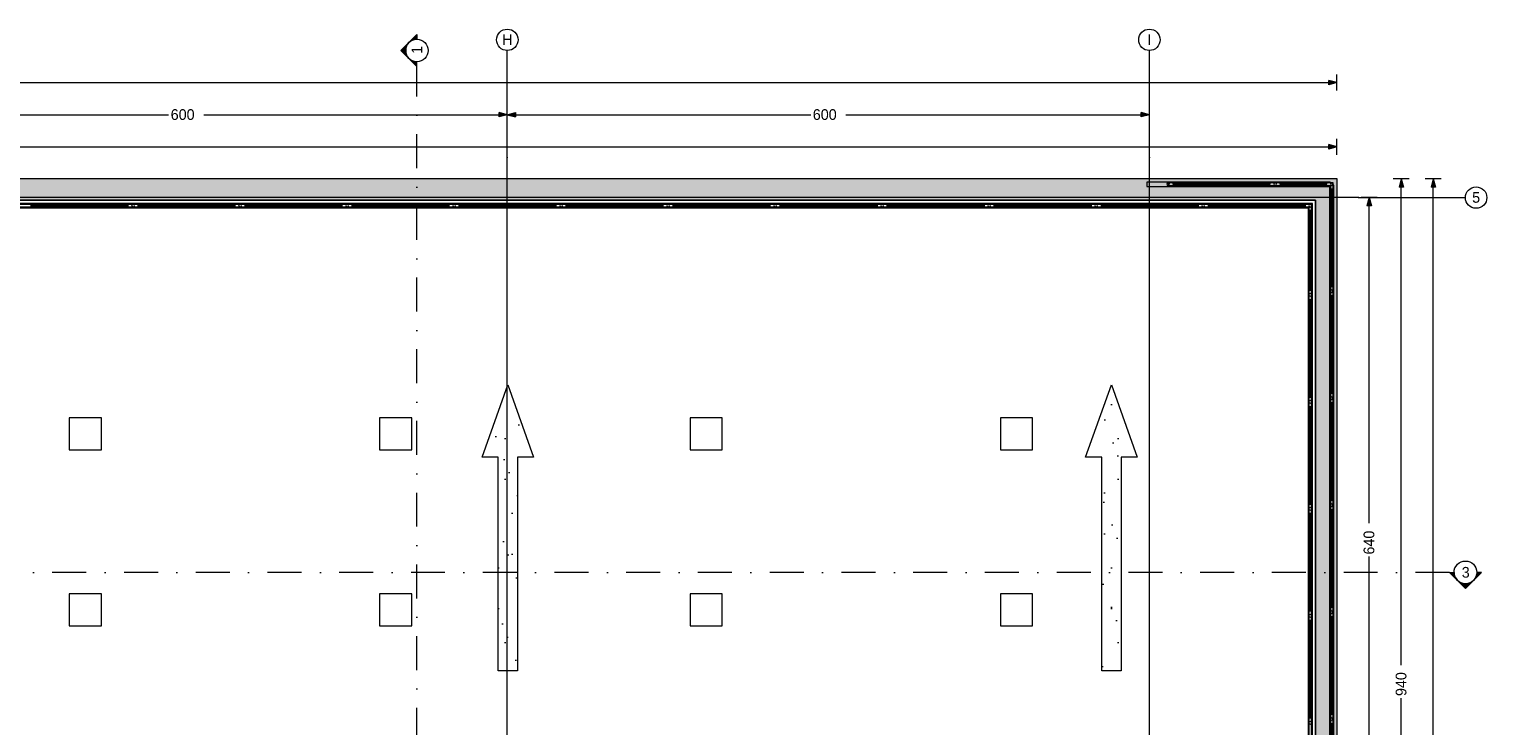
# Model space of a CAD drawing. Header units: millimetres. Extents: x -48584 to 4144, y 11009 to 40638.
# Tile 38 of 38: x -9477 to 4144, y 34124 to 40638. Entities that reach past the tile are written whole.
import ezdxf
from ezdxf.enums import TextEntityAlignment as Align

# ---------------------------------------------------------------- set-up
doc = ezdxf.new("R2010")
doc.units = ezdxf.units.MM
doc.header["$MEASUREMENT"] = 0
doc.set_wipeout_variables(frame=1)
doc.linetypes.add('Dot & Dashed', pattern=[670.277762, 317.5, -176.388889, 0, -176.388874])
doc.linetypes.add('Wipeout_Contour', pattern=[1000, 0, -1000])
for name, color, linetype, lineweight in [('2D Drafting - General_Pen_No__2', 8, 'Continuous', 15), ('Dimensioning - General_Pen_No__1', 7, 'Continuous', 13), ('Interior - Stair & Railing_Pen_No__1', 7, 'Continuous', 13), ('Structural - Bearing_Pen_No__1', 7, 'Continuous', 13)]:
    doc.layers.add(name, color=color, linetype=linetype, lineweight=lineweight)
for name, color, linetype, lineweight, true_color in [('2D Drafting - General_Pen_No__81', 7, 'Continuous', 20, 0x6a6a6a), ('Marker - Section_Pen_No__108', 7, 'Continuous', 13, 0xfd8379), ('New_Interior - Stair & Railing_Pen_No__102', 7, 'Continuous', 13, 0xcccccc), ('Structural - Bearing_Pen_No__181', 7, 'Continuous', 0, 0xe8e8e8), ('Structural - Bearing_Pen_No__88', 7, 'Continuous', 20, 0xfd4435), ('Structural - Bearing_Pen_No__89', 7, 'Continuous', 20, 0x71cebe), ('Structural - Grid_Pen_No__81', 7, 'Continuous', 20, 0x6a6a6a)]:
    doc.layers.add(name, color=color, linetype=linetype, lineweight=lineweight, true_color=true_color)
for name, color, linetype in [('Dimensioning - General', 7, 'Continuous'), ('Interior - Stair & Railing', 7, 'Continuous'), ('Marker - Section', 7, 'Continuous'), ('New_Interior - Stair & Railing', 7, 'Continuous'), ('Structural - Bearing', 7, 'Continuous'), ('Structural - Grid', 7, 'Continuous')]:
    doc.layers.add(name, color=color, linetype=linetype)
doc.styles.add('GENERATED_STYLE_1', font='txt')
doc.dimstyles.new('GENERATED_STYLE__1', dxfattribs={"dimtxt": 100, "dimasz": 76, "dimexe": 0.18, "dimexo": 0.0625, "dimgap": 0, "dimtad": 0, "dimdec": 0, "dimlfac": 0.1, "dimzin": 0, "dimdsep": 46, "dimtxsty": 'GENERATED_STYLE_1', "dimblk": 'ARROWHEAD_5', "dimblk1": 'ARROWHEAD_5', "dimblk2": 'ARROWHEAD_5', "dimcen": 0.09, "dimse1": 1, "dimse2": 1, "dimclrd": 7, "dimclre": 7, "dimclrt": 7, "dimadec": 0, "dimazin": 0, "dimtfac": 1, "dimtdec": 4, "dimtmove": 0, "dimatfit": 3, "dimfxl": 1, "dimtolj": 1, "dimtzin": 0, "dimarcsym": 0})
doc.dimstyles.new('GENERATED_STYLE__2', dxfattribs={"dimtxt": 100, "dimasz": 76, "dimexe": 0.18, "dimexo": 0.0625, "dimgap": 0, "dimtad": 0, "dimtih": 1, "dimtoh": 1, "dimdec": 0, "dimlfac": 0.1, "dimzin": 0, "dimdsep": 46, "dimtxsty": 'GENERATED_STYLE_1', "dimblk": 'ARROWHEAD_5', "dimblk1": 'ARROWHEAD_5', "dimblk2": 'ARROWHEAD_5', "dimcen": 0.09, "dimse1": 1, "dimse2": 1, "dimclrd": 7, "dimclre": 7, "dimclrt": 7, "dimadec": 0, "dimazin": 0, "dimtfac": 1, "dimtdec": 4, "dimtmove": 0, "dimatfit": 3, "dimfxl": 1, "dimtolj": 1, "dimtzin": 0, "dimarcsym": 0})
pattern_1 = [(45, (0, 600), (-190.9188, 190.9188), [0, -180, 0, -270]), (110, (600, 600), (253.717, 92.3454), [0, -132, 0, -228])]

# ---------------------------------------------------------------- blocks, each defined once
blk = doc.blocks.new('Column_42', base_point=(-8952, 36855))
at = {"color": 254, "linetype": 'Wipeout_Contour', "lineweight": 0, "ltscale": 151706.375358}
blk.add_wipeout([(-9102, 36705), (-8802, 36705), (-8802, 37005), (-9102, 37005)], dxfattribs=at).dxf.layer = 'Structural - Bearing'
at = {"layer": 'Structural - Bearing_Pen_No__88', "color": 20, "linetype": 'Continuous', "lineweight": 20, "true_color": 0xfd4435, "flags": 128}
blk.add_lwpolyline([(-9102, 36705), (-8802, 36705), (-8802, 37005), (-9102, 37005)], close=True, dxfattribs=at)
blk = doc.blocks.new('Column_43', base_point=(-8952, 35208))
at = {"color": 254, "linetype": 'Wipeout_Contour', "lineweight": 0, "ltscale": 145314.693116}
blk.add_wipeout([(-9102, 35058), (-8802, 35058), (-8802, 35358), (-9102, 35358)], dxfattribs=at).dxf.layer = 'Structural - Bearing'
at = {"layer": 'Structural - Bearing_Pen_No__88', "color": 20, "linetype": 'Continuous', "lineweight": 20, "true_color": 0xfd4435, "flags": 128}
blk.add_lwpolyline([(-9102, 35058), (-8802, 35058), (-8802, 35358), (-9102, 35358)], close=True, dxfattribs=at)
blk = doc.blocks.new('Column_47', base_point=(-6052, 36855))
at = {"color": 254, "linetype": 'Wipeout_Contour', "lineweight": 0, "ltscale": 149394.385968}
blk.add_wipeout([(-6202, 36705), (-5902, 36705), (-5902, 37005), (-6202, 37005)], dxfattribs=at).dxf.layer = 'Structural - Bearing'
at = {"layer": 'Structural - Bearing_Pen_No__88', "color": 20, "linetype": 'Continuous', "lineweight": 20, "true_color": 0xfd4435, "flags": 128}
blk.add_lwpolyline([(-6202, 36705), (-5902, 36705), (-5902, 37005), (-6202, 37005)], close=True, dxfattribs=at)
blk = doc.blocks.new('Column_48', base_point=(-6052, 35208))
at = {"color": 254, "linetype": 'Wipeout_Contour', "lineweight": 0, "ltscale": 142899.329105}
blk.add_wipeout([(-6202, 35058), (-5902, 35058), (-5902, 35358), (-6202, 35358)], dxfattribs=at).dxf.layer = 'Structural - Bearing'
at = {"layer": 'Structural - Bearing_Pen_No__88', "color": 20, "linetype": 'Continuous', "lineweight": 20, "true_color": 0xfd4435, "flags": 128}
blk.add_lwpolyline([(-6202, 35058), (-5902, 35058), (-5902, 35358), (-6202, 35358)], close=True, dxfattribs=at)
blk = doc.blocks.new('Column_52', base_point=(-3152, 36855))
at = {"color": 254, "linetype": 'Wipeout_Contour', "lineweight": 0, "ltscale": 147958.307528}
blk.add_wipeout([(-3302, 36705), (-3002, 36705), (-3002, 37005), (-3302, 37005)], dxfattribs=at).dxf.layer = 'Structural - Bearing'
at = {"layer": 'Structural - Bearing_Pen_No__88', "color": 20, "linetype": 'Continuous', "lineweight": 20, "true_color": 0xfd4435, "flags": 128}
blk.add_lwpolyline([(-3302, 36705), (-3002, 36705), (-3002, 37005), (-3302, 37005)], close=True, dxfattribs=at)
blk = doc.blocks.new('Column_53', base_point=(-3152, 35208))
at = {"color": 254, "linetype": 'Wipeout_Contour', "lineweight": 0, "ltscale": 141397.300014}
blk.add_wipeout([(-3302, 35058), (-3002, 35058), (-3002, 35358), (-3302, 35358)], dxfattribs=at).dxf.layer = 'Structural - Bearing'
at = {"layer": 'Structural - Bearing_Pen_No__88', "color": 20, "linetype": 'Continuous', "lineweight": 20, "true_color": 0xfd4435, "flags": 128}
blk.add_lwpolyline([(-3302, 35058), (-3002, 35058), (-3002, 35358), (-3302, 35358)], close=True, dxfattribs=at)
blk = doc.blocks.new('Column_57', base_point=(-252, 36855))
at = {"color": 254, "linetype": 'Wipeout_Contour', "lineweight": 0, "ltscale": 147423.739469}
blk.add_wipeout([(-402, 36705), (-102, 36705), (-102, 37005), (-402, 37005)], dxfattribs=at).dxf.layer = 'Structural - Bearing'
at = {"layer": 'Structural - Bearing_Pen_No__88', "color": 20, "linetype": 'Continuous', "lineweight": 20, "true_color": 0xfd4435, "flags": 128}
blk.add_lwpolyline([(-402, 36705), (-102, 36705), (-102, 37005), (-402, 37005)], close=True, dxfattribs=at)
blk = doc.blocks.new('Column_58', base_point=(-252, 35208))
at = {"color": 254, "linetype": 'Wipeout_Contour', "lineweight": 0, "ltscale": 140837.83095}
blk.add_wipeout([(-402, 35058), (-102, 35058), (-102, 35358), (-402, 35358)], dxfattribs=at).dxf.layer = 'Structural - Bearing'
at = {"layer": 'Structural - Bearing_Pen_No__88', "color": 20, "linetype": 'Continuous', "lineweight": 20, "true_color": 0xfd4435, "flags": 128}
blk.add_lwpolyline([(-402, 35058), (-102, 35058), (-102, 35358), (-402, 35358)], close=True, dxfattribs=at)
blk = doc.blocks.new('Slab_1', base_point=(-47184, 32838))
at = {"layer": 'Structural - Bearing_Pen_No__89', "color": 123, "linetype": 'Continuous', "lineweight": 20, "true_color": 0x71cebe, "flags": 128}
blk.add_lwpolyline([(-47184, 32838), (-47184, 12903), (2744, 12903), (2744, 39238), (-23184, 39238), (-23184, 32838)], close=True, dxfattribs=at)
blk = doc.blocks.new('Slab_41', base_point=(-5094, 34637))
at = {"layer": 'Structural - Bearing', "linetype": 'Continuous', "lineweight": 0, "true_color": 0xffffff}
h = blk.add_hatch(dxfattribs=at)
h.set_pattern_fill('CARPET', style=0, pattern_type=2)
h.set_pattern_definition(pattern_1)
h.paths.add_polyline_path([(-5094, 34637), (-4913, 34637), (-4914, 36637), (-4764, 36637), (-5004, 37312), (-5244, 36637), (-5094, 36637)])
at = {"layer": 'Structural - Bearing_Pen_No__181', "color": 254, "linetype": 'Continuous', "lineweight": 0, "true_color": 0xe8e8e8, "flags": 128}
blk.add_lwpolyline([(-5094, 34637), (-5094, 36637), (-5244, 36637), (-5004, 37312), (-4764, 36637), (-4914, 36637), (-4913, 34637)], close=True, dxfattribs=at)
blk = doc.blocks.new('Slab_50', base_point=(547, 34637))
at = {"layer": 'Structural - Bearing', "linetype": 'Continuous', "lineweight": 0, "true_color": 0xffffff}
h = blk.add_hatch(dxfattribs=at)
h.set_pattern_fill('CARPET', style=0, pattern_type=2)
h.set_pattern_definition(pattern_1)
h.paths.add_polyline_path([(547, 34637), (727, 34637), (727, 36637), (877, 36637), (637, 37312), (396, 36637), (546, 36637)])
at = {"layer": 'Structural - Bearing_Pen_No__181', "color": 254, "linetype": 'Continuous', "lineweight": 0, "true_color": 0xe8e8e8, "flags": 128}
blk.add_lwpolyline([(547, 34637), (546, 36637), (396, 36637), (637, 37312), (877, 36637), (727, 36637), (727, 34637)], close=True, dxfattribs=at)
blk = doc.blocks.new('Wall_3', base_point=(2744, 12903))
at = {"color": 254, "linetype": 'Wipeout_Contour', "lineweight": 0, "ltscale": 117775.55194}
blk.add_wipeout([(2544, 39038), (2744, 39238), (2544, 39238)], dxfattribs=at).dxf.layer = 'Structural - Bearing'
at = {"color": 254, "linetype": 'Wipeout_Contour', "lineweight": 0, "ltscale": 104990.131466}
blk.add_wipeout([(2544, 39038), (2544, 13103), (2744, 13103), (2744, 39038)], dxfattribs=at).dxf.layer = 'Structural - Bearing'
at = {"color": 254, "linetype": 'Wipeout_Contour', "lineweight": 0, "ltscale": 117588.424295}
blk.add_wipeout([(2544, 39038), (2744, 39038), (2744, 39238)], dxfattribs=at).dxf.layer = 'Structural - Bearing'
at = {"layer": 'Structural - Bearing_Pen_No__1', "color": 7, "linetype": 'Continuous', "lineweight": 13, "flags": 128}
for points in [[(2744, 39238), (2544, 39238)], [(2744, 13103), (2744, 39238)], [(2544, 39038), (2544, 13103)]]:
    blk.add_lwpolyline(points, dxfattribs=at)
blk = doc.blocks.new('Wall_4', base_point=(2744, 39238))
at = {"color": 254, "linetype": 'Wipeout_Contour', "lineweight": 0, "ltscale": 169216.620883}
blk.add_wipeout([(-22984, 39038), (2544, 39038), (2544, 39238), (-22984, 39238)], dxfattribs=at).dxf.layer = 'Structural - Bearing'
at = {"layer": 'Structural - Bearing_Pen_No__1', "color": 7, "linetype": 'Continuous', "lineweight": 13, "flags": 128}
for points in [[(2544, 39238), (-23184, 39238)], [(-22984, 39038), (2544, 39038)]]:
    blk.add_lwpolyline(points, dxfattribs=at)
blk = doc.blocks.new('Railing_2')
at = {"layer": 'Interior - Stair & Railing_Pen_No__1', "color": 7, "linetype": 'Continuous', "lineweight": 13}
for p, q in [((1166, 39208), (966, 39208)), ((966, 39208), (966, 39168)), ((966, 39168), (1166, 39168)), ((2628, 39208), (1166, 39208)), ((1166, 39200), (1166, 39175)), ((2707, 39200), (1166, 39200)), ((1166, 39175), (2682, 39175)), ((1166, 39168), (2628, 39168)), ((2644, 39208), (2628, 39208)), ((2628, 39168), (2644, 39168)), ((2671, 39208), (2644, 39208)), ((2644, 39168), (2668, 39168)), ((2668, 39168), (2668, 39168)), ((2668, 39168), (2671, 39168)), ((2681, 39207), (2671, 39208)), ((2671, 39168), (2672, 39167)), ((2672, 39167), (2673, 39166)), ((2673, 39166), (2673, 39165)), ((2673, 39165), (2674, 39164)), ((2674, 39164), (2674, 39162)), ((2674, 39162), (2674, 39147)), ((2674, 39147), (2674, 32838)), ((2684, 39205), (2681, 39207)), ((2682, 39175), (2682, 32838)), ((2692, 39202), (2684, 39205)), ((2701, 39195), (2692, 39202)), ((2708, 39186), (2701, 39195)), ((2707, 32838), (2707, 39200)), ((2713, 39175), (2708, 39186)), ((2714, 39164), (2713, 39175)), ((2714, 39163), (2714, 39164)), ((2714, 39147), (2714, 39163)), ((2714, 32838), (2714, 39147)), ((2674, 32838), (2674, 32638)), ((2682, 32838), (2707, 32838)), ((2714, 32638), (2714, 32838)), ((2674, 32638), (2714, 32638))]:
    blk.add_line(p, q, dxfattribs=at)
at = {"layer": 'Interior - Stair & Railing_Pen_No__1', "color": 7, "linetype": 'Continuous', "lineweight": 13, "flags": 128}
for points in [[(1166, 39176, 1), (1166, 39200, 1)], [(2166, 39176, 1), (2166, 39200, 1)], [(2694, 39176, 1), (2694, 39200, 1)], [(2682, 38188, 1), (2706, 38188, 1)], [(2682, 37188, 1), (2706, 37188, 1)], [(2682, 36188, 1), (2706, 36188, 1)], [(2682, 35188, 1), (2706, 35188, 1)], [(2682, 34188, 1), (2706, 34188, 1)], [(2682, 33188, 1), (2706, 33188, 1)], [(2682, 32838, 1), (2706, 32838, 1)]]:
    blk.add_lwpolyline(points, format="xyb", close=True, dxfattribs=at)
for points in [[(1211, 39196), (1211, 39188), (2121, 39188), (2121, 39196)], [(2211, 39196), (2211, 39188), (2649, 39188), (2649, 39196)], [(2702, 39143), (2694, 39143), (2694, 38233), (2702, 38233)], [(2702, 38143), (2694, 38143), (2694, 37233), (2702, 37233)], [(2702, 37143), (2694, 37143), (2694, 36233), (2702, 36233)], [(2702, 36143), (2694, 36143), (2694, 35233), (2702, 35233)], [(2702, 35143), (2694, 35143), (2694, 34233), (2702, 34233)], [(2702, 34143), (2694, 34143), (2694, 33233), (2702, 33233)], [(2702, 33143), (2694, 33143), (2694, 32883), (2702, 32883)]]:
    blk.add_lwpolyline(points, close=True, dxfattribs=at)
blk = doc.blocks.new('Railing_5')
at = {"layer": 'New_Interior - Stair & Railing_Pen_No__102', "color": 254, "linetype": 'Continuous', "lineweight": 13, "true_color": 0xcccccc}
for p, q in [((2514, 39008), (-22954, 39008)), ((2506, 39000), (-22946, 39000)), ((-22922, 38976), (2482, 38976)), ((-22914, 38968), (2474, 38968)), ((2474, 38968), (2474, 13173)), ((2482, 38976), (2482, 13165)), ((2506, 13141), (2506, 39000)), ((2514, 13133), (2514, 39008))]:
    blk.add_line(p, q, dxfattribs=at)
at = {"layer": 'New_Interior - Stair & Railing_Pen_No__102', "color": 254, "linetype": 'Continuous', "lineweight": 13, "true_color": 0xcccccc, "flags": 128}
for points in [[(-8551, 38984), (-8551, 38992), (-9461, 38992), (-9461, 38984)], [(-7551, 38984), (-7551, 38992), (-8461, 38992), (-8461, 38984)], [(-6551, 38984), (-6551, 38992), (-7461, 38992), (-7461, 38984)], [(-5551, 38984), (-5551, 38992), (-6461, 38992), (-6461, 38984)], [(-4551, 38984), (-4551, 38992), (-5461, 38992), (-5461, 38984)], [(-3551, 38984), (-3551, 38992), (-4461, 38992), (-4461, 38984)], [(-2551, 38984), (-2551, 38992), (-3461, 38992), (-3461, 38984)], [(-1551, 38984), (-1551, 38992), (-2461, 38992), (-2461, 38984)], [(-551, 38984), (-551, 38992), (-1461, 38992), (-1461, 38984)], [(449, 38984), (449, 38992), (-461, 38992), (-461, 38984)], [(1449, 38984), (1449, 38992), (539, 38992), (539, 38984)], [(2449, 38984), (2449, 38992), (1539, 38992), (1539, 38984)], [(2490, 38198), (2498, 38198), (2498, 38943), (2490, 38943)], [(2490, 37198), (2498, 37198), (2498, 38108), (2490, 38108)], [(2490, 36198), (2498, 36198), (2498, 37108), (2490, 37108)], [(2490, 35198), (2498, 35198), (2498, 36108), (2490, 36108)], [(2490, 34198), (2498, 34198), (2498, 35108), (2490, 35108)]]:
    blk.add_lwpolyline(points, close=True, dxfattribs=at)
for points in [[(-8506, 39001, 1), (-8506, 38975, 1)], [(-7506, 39001, 1), (-7506, 38975, 1)], [(-6506, 39001, 1), (-6506, 38975, 1)], [(-5506, 39001, 1), (-5506, 38975, 1)], [(-4506, 39001, 1), (-4506, 38975, 1)], [(-3506, 39001, 1), (-3506, 38975, 1)], [(-2506, 39001, 1), (-2506, 38975, 1)], [(-1506, 39001, 1), (-1506, 38975, 1)], [(-506, 39001, 1), (-506, 38975, 1)], [(494, 39001, 1), (494, 38975, 1)], [(1494, 39001, 1), (1494, 38975, 1)], [(2507, 38988, 1), (2481, 38988, 1)], [(2507, 38153, 1), (2481, 38153, 1)], [(2507, 37153, 1), (2481, 37153, 1)], [(2507, 36153, 1), (2481, 36153, 1)], [(2507, 35153, 1), (2481, 35153, 1)], [(2507, 34153, 1), (2481, 34153, 1)]]:
    blk.add_lwpolyline(points, format="xyb", close=True, dxfattribs=at)
blk = doc.blocks.new('Standard grid marker')
at = {"layer": 'Structural - Grid_Pen_No__81', "color": 251, "linetype": 'Continuous', "lineweight": 20, "true_color": 0x6a6a6a}
for q in [(0, 0), (51328, 0)]:
    blk.add_line((1000, 0), q, dxfattribs=at)
blk.add_circle((-100, 0), 100, dxfattribs=at)
blk.add_point((1000, 0), dxfattribs=at)
blk.add_point((1000, 0), dxfattribs=at)
at = {"layer": 'Structural - Grid_Pen_No__81', "color": 251, "lineweight": 20, "true_color": 0x6a6a6a, "style": 'GENERATED_STYLE_1'}
for tag, p in [('AC_MarkerText_1_0', (-100, -144)), ('AC_MarkerText_1_1', (52428, -144))]:
    blk.add_attdef(tag, text='', height=100, rotation=180, dxfattribs=at).set_placement(p, align=Align.TOP_CENTER)
blk = doc.blocks.new('Standard grid marker_2')
at = {"layer": 'Structural - Grid_Pen_No__81', "color": 251, "linetype": 'Continuous', "lineweight": 20, "true_color": 0x6a6a6a}
for p, q in [((1000, 0), (27735, 0)), ((27735, 0), (28735, 0))]:
    blk.add_line(p, q, dxfattribs=at)
blk.add_circle((28835, 0), 100, dxfattribs=at)
blk.add_point((27735, 0), dxfattribs=at)
blk.add_point((27735, 0), dxfattribs=at)
at = {"layer": 'Structural - Grid_Pen_No__81', "color": 251, "lineweight": 20, "true_color": 0x6a6a6a, "style": 'GENERATED_STYLE_1'}
for tag, p in [('AC_MarkerText_1_0', (-2, -47)), ('AC_MarkerText_1_1', (28933, -47))]:
    blk.add_attdef(tag, text='', height=100, rotation=270, dxfattribs=at).set_placement(p, align=Align.TOP_CENTER)
blk = doc.blocks.new('*D265')
at = {"layer": 'Dimensioning - General_Pen_No__1', "linetype": 'Continuous', "lineweight": 13, "transparency": 16777216}
for points in [[(3644, 39238), (3624, 39161), (3665, 39161)], [(3644, 12903), (3665, 12980), (3624, 12980)]]:
    blk.add_hatch(color=7, dxfattribs=at).paths.add_polyline_path(points)
at = {"layer": 'Dimensioning - General_Pen_No__1', "color": 7, "linetype": 'Continuous', "lineweight": 13, "transparency": 16777216}
for p, q in [((3719, 39238), (3569, 39238)), ((3644, 39238), (3624, 39161)), ((3644, 39238), (3665, 39161)), ((3665, 39161), (3624, 39161)), ((3624, 12980), (3665, 12980)), ((3644, 12903), (3624, 12980)), ((3644, 12903), (3665, 12980)), ((3719, 12903), (3569, 12903))]:
    blk.add_line(p, q, dxfattribs=at)
at = {"color": 254, "linetype": 'Wipeout_Contour', "lineweight": 0, "ltscale": 105296.341548, "transparency": 16777216}
blk.add_wipeout([(3709, 25875), (3709, 26266), (3580, 26266), (3580, 25875)], dxfattribs=at).dxf.layer = 'Dimensioning - General'
at = {"layer": 'Dimensioning - General_Pen_No__1', "color": 7, "linetype": 'Continuous', "lineweight": 13, "transparency": 16777216}
for p, q in [((3644, 26272), (3644, 39161)), ((3644, 12980), (3644, 25869))]:
    blk.add_line(p, q, dxfattribs=at)
at = {"layer": 'Dimensioning - General_Pen_No__1', "color": 7, "lineweight": 13, "transparency": 16777216, "insert": (3694, 25889), "char_height": 100, "attachment_point": 7, "rotation": 90, "style": 'GENERATED_STYLE_1'}
blk.add_mtext('\\A1;{\\pql;\\fBOG 2018|b0|i0|c0|p0;\\W1.000000;2,633}', dxfattribs=at)
blk = doc.blocks.new('ARROWHEAD_5')
at = {"linetype": 'Continuous', "lineweight": 0}
blk.add_hatch(color=0, dxfattribs=at).paths.add_polyline_path([(-1, 0.2679), (0, 0), (-1, -0.2679)])
at = {"color": 0, "linetype": 'Continuous', "lineweight": 0}
blk.add_line((0, 0), (-1, 0), dxfattribs=at)
blk = doc.blocks.new('*D270')
at = {"layer": 'Dimensioning - General_Pen_No__1', "linetype": 'Continuous', "lineweight": 13, "transparency": 16777216}
for points in [[(3344, 39238), (3324, 39161), (3365, 39161)], [(3344, 29838), (3365, 29915), (3324, 29915)], [(3344, 29838), (3324, 29761), (3365, 29761)]]:
    blk.add_hatch(color=7, dxfattribs=at).paths.add_polyline_path(points)
at = {"layer": 'Dimensioning - General_Pen_No__1', "color": 7, "linetype": 'Continuous', "lineweight": 13, "transparency": 16777216}
for p, q in [((3419, 39238), (3269, 39238)), ((3344, 39238), (3324, 39161)), ((3344, 39238), (3365, 39161)), ((3365, 39161), (3324, 39161)), ((3419, 29838), (3269, 29838)), ((3324, 29915), (3365, 29915)), ((3344, 29838), (3324, 29915)), ((3344, 29838), (3365, 29915))]:
    blk.add_line(p, q, dxfattribs=at)
at = {"color": 254, "linetype": 'Wipeout_Contour', "lineweight": 0, "ltscale": 138797.971168, "transparency": 16777216}
blk.add_wipeout([(3409, 34389), (3409, 34687), (3280, 34687), (3280, 34389)], dxfattribs=at).dxf.layer = 'Dimensioning - General'
at = {"layer": 'Dimensioning - General_Pen_No__1', "color": 7, "linetype": 'Continuous', "lineweight": 13, "transparency": 16777216}
for p, q in [((3344, 34693), (3344, 39161)), ((3344, 29915), (3344, 34383))]:
    blk.add_line(p, q, dxfattribs=at)
at = {"layer": 'Dimensioning - General_Pen_No__1', "color": 7, "lineweight": 13, "transparency": 16777216, "insert": (3394, 34403), "char_height": 100, "attachment_point": 7, "rotation": 90, "style": 'GENERATED_STYLE_1'}
blk.add_mtext('\\A1;{\\pql;\\fBOG 2018|b0|i0|c0|p0;\\W1.000000;940}', dxfattribs=at)
blk = doc.blocks.new('*D274')
at = {"layer": 'Dimensioning - General_Pen_No__1', "linetype": 'Continuous', "lineweight": 13, "transparency": 16777216}
for points in [[(3044, 39063), (3024, 38986), (3065, 38986)], [(3044, 32663), (3065, 32740), (3024, 32740)], [(3044, 32663), (3024, 32586), (3065, 32586)]]:
    blk.add_hatch(color=7, dxfattribs=at).paths.add_polyline_path(points)
at = {"layer": 'Dimensioning - General_Pen_No__1', "color": 7, "linetype": 'Continuous', "lineweight": 13, "transparency": 16777216}
for p, q in [((3119, 39063), (2969, 39063)), ((3044, 39063), (3024, 38986)), ((3065, 38986), (3024, 38986)), ((3044, 39063), (3065, 38986)), ((3024, 32740), (3065, 32740)), ((3044, 32663), (3024, 32740)), ((3044, 32663), (3065, 32740)), ((3119, 32663), (2969, 32663))]:
    blk.add_line(p, q, dxfattribs=at)
at = {"color": 254, "linetype": 'Wipeout_Contour', "lineweight": 0, "ltscale": 143968.069765, "transparency": 16777216}
blk.add_wipeout([(3109, 35712), (3109, 36014), (2980, 36014), (2980, 35712)], dxfattribs=at).dxf.layer = 'Dimensioning - General'
at = {"layer": 'Dimensioning - General_Pen_No__1', "color": 7, "linetype": 'Continuous', "lineweight": 13, "transparency": 16777216}
for p, q in [((3044, 36020), (3044, 38986)), ((3044, 32740), (3044, 35706))]:
    blk.add_line(p, q, dxfattribs=at)
at = {"layer": 'Dimensioning - General_Pen_No__1', "color": 7, "lineweight": 13, "transparency": 16777216, "insert": (3094, 35726), "char_height": 100, "attachment_point": 7, "rotation": 90, "style": 'GENERATED_STYLE_1'}
blk.add_mtext('\\A1;{\\pql;\\fBOG 2018|b0|i0|c0|p0;\\W1.000000;640}', dxfattribs=at)
blk = doc.blocks.new('*D281')
at = {"layer": 'Dimensioning - General_Pen_No__1', "linetype": 'Continuous', "lineweight": 13, "transparency": 16777216}
for points in [[(-11009, 39838), (-11086, 39859), (-11086, 39817)], [(-11009, 39838), (-10932, 39817), (-10932, 39859)], [(-5009, 39838), (-5086, 39859), (-5086, 39817)], [(-5009, 39838), (-4932, 39817), (-4932, 39859)]]:
    blk.add_hatch(color=7, dxfattribs=at).paths.add_polyline_path(points)
at = {"layer": 'Dimensioning - General_Pen_No__1', "color": 7, "linetype": 'Continuous', "lineweight": 13, "transparency": 16777216}
for p, q in [((-11009, 39763), (-11009, 39913)), ((-5009, 39763), (-5009, 39913)), ((-11009, 39838), (-10932, 39859)), ((-11009, 39838), (-10932, 39817)), ((-10932, 39859), (-10932, 39817)), ((-5086, 39817), (-5086, 39859)), ((-5009, 39838), (-5086, 39859)), ((-5009, 39838), (-5086, 39817))]:
    blk.add_line(p, q, dxfattribs=at)
at = {"color": 254, "linetype": 'Wipeout_Contour', "lineweight": 0, "ltscale": 162541.319371, "transparency": 16777216}
blk.add_wipeout([(-8168, 39774), (-7849, 39774), (-7849, 39902), (-8168, 39902)], dxfattribs=at).dxf.layer = 'Dimensioning - General'
at = {"layer": 'Dimensioning - General_Pen_No__1', "color": 7, "linetype": 'Continuous', "lineweight": 13, "transparency": 16777216}
for p, q in [((-10932, 39838), (-8174, 39838)), ((-7844, 39838), (-5086, 39838))]:
    blk.add_line(p, q, dxfattribs=at)
at = {"layer": 'Dimensioning - General_Pen_No__1', "color": 7, "lineweight": 13, "transparency": 16777216, "insert": (-8154, 39788), "char_height": 100, "attachment_point": 7, "style": 'GENERATED_STYLE_1'}
blk.add_mtext('\\A1;{\\pql;\\fBOG 2018|b0|i0|c0|p0;\\W1.000000;600}', dxfattribs=at)
blk = doc.blocks.new('*D282')
at = {"layer": 'Dimensioning - General_Pen_No__1', "linetype": 'Continuous', "lineweight": 13, "transparency": 16777216}
for points in [[(-5009, 39838), (-5086, 39859), (-5086, 39817)], [(-5009, 39838), (-4932, 39817), (-4932, 39859)], [(991, 39838), (914, 39859), (914, 39817)]]:
    blk.add_hatch(color=7, dxfattribs=at).paths.add_polyline_path(points)
at = {"layer": 'Dimensioning - General_Pen_No__1', "color": 7, "linetype": 'Continuous', "lineweight": 13, "transparency": 16777216}
for p, q in [((-5009, 39763), (-5009, 39913)), ((991, 39763), (991, 39913)), ((-5009, 39838), (-4932, 39859)), ((-5009, 39838), (-4932, 39817)), ((-4932, 39859), (-4932, 39817)), ((914, 39817), (914, 39859)), ((991, 39838), (914, 39859)), ((991, 39838), (914, 39817))]:
    blk.add_line(p, q, dxfattribs=at)
at = {"color": 254, "linetype": 'Wipeout_Contour', "lineweight": 0, "ltscale": 159555.648753, "transparency": 16777216}
blk.add_wipeout([(-2168, 39774), (-1849, 39774), (-1849, 39902), (-2168, 39902)], dxfattribs=at).dxf.layer = 'Dimensioning - General'
at = {"layer": 'Dimensioning - General_Pen_No__1', "color": 7, "linetype": 'Continuous', "lineweight": 13, "transparency": 16777216}
for p, q in [((-4932, 39838), (-2174, 39838)), ((-1844, 39838), (914, 39838))]:
    blk.add_line(p, q, dxfattribs=at)
at = {"layer": 'Dimensioning - General_Pen_No__1', "color": 7, "lineweight": 13, "transparency": 16777216, "insert": (-2154, 39788), "char_height": 100, "attachment_point": 7, "style": 'GENERATED_STYLE_1'}
blk.add_mtext('\\A1;{\\pql;\\fBOG 2018|b0|i0|c0|p0;\\W1.000000;600}', dxfattribs=at)
blk = doc.blocks.new('*D284')
at = {"layer": 'Dimensioning - General_Pen_No__1', "linetype": 'Continuous', "lineweight": 13, "transparency": 16777216}
for points in [[(-23184, 39538), (-23261, 39559), (-23261, 39517)], [(-23184, 39538), (-23107, 39517), (-23107, 39559)], [(2744, 39538), (2667, 39559), (2667, 39517)]]:
    blk.add_hatch(color=7, dxfattribs=at).paths.add_polyline_path(points)
at = {"layer": 'Dimensioning - General_Pen_No__1', "color": 7, "linetype": 'Continuous', "lineweight": 13, "transparency": 16777216}
for p, q in [((-23184, 39463), (-23184, 39613)), ((-23184, 39538), (-23107, 39559)), ((-23184, 39538), (-23107, 39517)), ((-23107, 39559), (-23107, 39517)), ((2667, 39517), (2667, 39559)), ((2744, 39538), (2667, 39559)), ((2744, 39538), (2667, 39517)), ((2744, 39463), (2744, 39613))]:
    blk.add_line(p, q, dxfattribs=at)
at = {"color": 254, "linetype": 'Wipeout_Contour', "lineweight": 0, "ltscale": 163351.491086, "transparency": 16777216}
blk.add_wipeout([(-10416, 39474), (-10023, 39474), (-10023, 39602), (-10416, 39602)], dxfattribs=at).dxf.layer = 'Dimensioning - General'
at = {"layer": 'Dimensioning - General_Pen_No__1', "color": 7, "linetype": 'Continuous', "lineweight": 13, "transparency": 16777216}
for p, q in [((-23107, 39538), (-10422, 39538)), ((-10017, 39538), (2667, 39538))]:
    blk.add_line(p, q, dxfattribs=at)
at = {"layer": 'Dimensioning - General_Pen_No__1', "color": 7, "lineweight": 13, "transparency": 16777216, "insert": (-10402, 39488), "char_height": 100, "attachment_point": 7, "style": 'GENERATED_STYLE_1'}
blk.add_mtext('\\A1;{\\pql;\\fBOG 2018|b0|i0|c0|p0;\\W1.000000;2,593}', dxfattribs=at)
blk = doc.blocks.new('*D285')
at = {"layer": 'Dimensioning - General_Pen_No__1', "linetype": 'Continuous', "lineweight": 13, "transparency": 16777216}
for points in [[(-47184, 40138), (-47107, 40117), (-47107, 40159)], [(2744, 40138), (2667, 40159), (2667, 40117)]]:
    blk.add_hatch(color=7, dxfattribs=at).paths.add_polyline_path(points)
at = {"layer": 'Dimensioning - General_Pen_No__1', "color": 7, "linetype": 'Continuous', "lineweight": 13, "transparency": 16777216}
for p, q in [((-47184, 40063), (-47184, 40213)), ((2744, 40063), (2744, 40213)), ((-47184, 40138), (-47107, 40159)), ((-47184, 40138), (-47107, 40117)), ((-47107, 40159), (-47107, 40117)), ((2667, 40117), (2667, 40159)), ((2744, 40138), (2667, 40159)), ((2744, 40138), (2667, 40117))]:
    blk.add_line(p, q, dxfattribs=at)
at = {"color": 254, "linetype": 'Wipeout_Contour', "lineweight": 0, "ltscale": 183512.630198, "transparency": 16777216}
blk.add_wipeout([(-22416, 40074), (-22024, 40074), (-22024, 40202), (-22416, 40202)], dxfattribs=at).dxf.layer = 'Dimensioning - General'
at = {"layer": 'Dimensioning - General_Pen_No__1', "color": 7, "linetype": 'Continuous', "lineweight": 13, "transparency": 16777216}
for p, q in [((-47107, 40138), (-22421, 40138)), ((-22018, 40138), (2667, 40138))]:
    blk.add_line(p, q, dxfattribs=at)
at = {"layer": 'Dimensioning - General_Pen_No__1', "color": 7, "lineweight": 13, "transparency": 16777216, "insert": (-22401, 40088), "char_height": 100, "attachment_point": 7, "style": 'GENERATED_STYLE_1'}
blk.add_mtext('\\A1;{\\pql;\\fBOG 2018|b0|i0|c0|p0;\\W1.000000;4,993}', dxfattribs=at)
blk = doc.blocks.new('Cutting Plane_1', base_point=(-5854, 11703))
at = {"layer": 'Marker - Section_Pen_No__108', "color": 11, "linetype": 'Dot & Dashed', "lineweight": 13, "true_color": 0xfd8379}
blk.add_line((-5854, 11853), (-5854, 40288), dxfattribs=at)
at = {"color": 254, "linetype": 'Wipeout_Contour', "lineweight": 0, "ltscale": 735471.599166}
blk.add_wipeout([(-5854, 40332), (-5854, 40332), (-5808, 40342), (-5771, 40372), (-5750, 40414), (-5750, 40462), (-5771, 40504), (-5808, 40534), (-5854, 40544), (-5854, 40544), (-5854, 40544), (-5900, 40534), (-5937, 40504), (-5957, 40462), (-5957, 40414), (-5937, 40372), (-5900, 40342)], dxfattribs=at).dxf.layer = 'Marker - Section'
at = {"layer": 'Marker - Section_Pen_No__108', "linetype": 'Continuous', "lineweight": 13, "true_color": 0xfd8379}
for points in [[(-5929, 40513), (-6004, 40438), (-5929, 40363, -0.414214)], [(-5854, 40588), (-5929, 40513, -0.198912), (-5854, 40544)], [(-5854, 40288), (-5854, 40332, -0.198912), (-5929, 40363)]]:
    blk.add_hatch(color=11, dxfattribs=at).paths.add_polyline_path(points)
at = {"layer": 'Marker - Section_Pen_No__108', "color": 11, "linetype": 'Continuous', "lineweight": 13, "true_color": 0xfd8379, "flags": 128}
for points in [[(-5929, 40513, 0.414214), (-5929, 40363), (-6004, 40438)], [(-5854, 40588), (-5854, 40544, 0.198912), (-5929, 40513)], [(-5854, 40288), (-5854, 40332, -0.198912), (-5929, 40363)]]:
    blk.add_lwpolyline(points, format="xyb", close=True, dxfattribs=at)
at = {"layer": 'Marker - Section_Pen_No__108', "color": 11, "linetype": 'Continuous', "lineweight": 13, "true_color": 0xfd8379}
blk.add_circle((-5854, 40438), 106, dxfattribs=at)
at = {"layer": 'Marker - Section_Pen_No__108', "color": 11, "lineweight": 13, "true_color": 0xfd8379, "insert": (-5804, 40407), "char_height": 100, "attachment_point": 7, "rotation": 90, "style": 'GENERATED_STYLE_1'}
blk.add_mtext('\\A1;{\\pql;\\pt0;\\fBOG 2018|b0|i0|c0|p0;\\W1.000000;1}', dxfattribs=at)
blk = doc.blocks.new('Cutting Plane_2', base_point=(3944, 35559))
at = {"layer": 'Marker - Section_Pen_No__108', "linetype": 'Continuous', "lineweight": 13, "true_color": 0xfd8379}
for points in [[(3794, 35559), (3869, 35484, -0.198912), (3838, 35559)], [(4094, 35559), (4050, 35559, -0.198912), (4019, 35484)], [(4019, 35484, -0.414214), (3869, 35484), (3944, 35409)]]:
    blk.add_hatch(color=11, dxfattribs=at).paths.add_polyline_path(points)
at = {"layer": 'Marker - Section_Pen_No__108', "color": 11, "linetype": 'Dot & Dashed', "lineweight": 13, "true_color": 0xfd8379}
blk.add_line((3794, 35559), (-19947, 35559), dxfattribs=at)
at = {"layer": 'Marker - Section_Pen_No__108', "color": 11, "linetype": 'Continuous', "lineweight": 13, "true_color": 0xfd8379, "flags": 128}
for points in [[(3794, 35559), (3838, 35559, 0.198912), (3869, 35484)], [(4094, 35559), (4050, 35559, -0.198912), (4019, 35484)], [(4019, 35484, -0.414214), (3869, 35484), (3944, 35409)]]:
    blk.add_lwpolyline(points, format="xyb", close=True, dxfattribs=at)
at = {"layer": 'Marker - Section_Pen_No__108', "color": 11, "linetype": 'Continuous', "lineweight": 13, "true_color": 0xfd8379}
blk.add_circle((3944, 35559), 106, dxfattribs=at)
at = {"layer": 'Marker - Section_Pen_No__108', "color": 11, "lineweight": 13, "true_color": 0xfd8379, "insert": (3984, 35508), "char_height": 100, "attachment_point": 9, "style": 'GENERATED_STYLE_1'}
blk.add_mtext('\\A1;{\\pqr;\\pt0;\\fBOG 2018|b0|i0|c0|p0;\\W1.000000;3}', dxfattribs=at)

msp = doc.modelspace()

# ---------------------------------------------------------------- block references
at = {"layer": 'Structural - Bearing', "color": 254, "linetype": 'Continuous', "lineweight": 0, "true_color": 0xe8e8e8}
for name, p in [('Slab_41', (-5094.13012, 34637.36959)), ('Slab_50', (546.55522, 34637.36959))]:
    msp.add_blockref(name, p, dxfattribs=at)
at = {"layer": 'Structural - Bearing', "color": 14, "lineweight": 35, "true_color": 0xa80f02}
for name, p in [('Column_42', (-8951.52406, 36854.7713)), ('Column_47', (-6051.52406, 36854.7713)), ('Column_52', (-3151.52406, 36854.7713)), ('Column_57', (-251.52406, 36854.7713)), ('Column_43', (-8951.52406, 35208.23976)), ('Column_48', (-6051.52406, 35208.23976)), ('Column_53', (-3151.52406, 35208.23976)), ('Column_58', (-251.52406, 35208.23976))]:
    msp.add_blockref(name, p, dxfattribs=at)

# ---------------------------------------------------------------- next in the draw order: block references
at = {"layer": 'Structural - Bearing', "color": 123, "linetype": 'Continuous', "lineweight": 20, "true_color": 0x71cebe}
msp.add_blockref('Slab_1', (-47183.78801, 32837.98097), dxfattribs=at)

# ---------------------------------------------------------------- next in the draw order: block references
at = {"layer": 'Structural - Bearing', "color": 7, "lineweight": 35}
msp.add_blockref('Wall_3', (2744.28426, 12903.05519), dxfattribs=at)

# ---------------------------------------------------------------- next in the draw order: block references
msp.add_blockref('Wall_4', (2744.28426, 39237.98097), dxfattribs=at)

# ---------------------------------------------------------------- next in the draw order: block references
at = {"layer": 'Interior - Stair & Railing', "color": 7, "linetype": 'Continuous', "lineweight": 13}
msp.add_blockref('Railing_2', (0, 0), dxfattribs=at)
at = {"layer": 'New_Interior - Stair & Railing', "color": 7, "linetype": 'Continuous', "lineweight": 13}
msp.add_blockref('Railing_5', (0, 0), dxfattribs=at)
at = {"layer": 'Structural - Grid', "color": 8, "linetype": 'Continuous', "lineweight": 15}
ref = msp.add_blockref('Standard grid marker_2', (-5008.78801, 11703.05519), dxfattribs=dict(at, zscale=1000, rotation=90))
ref.add_attrib('AC_MarkerText_1_1', 'H', dxfattribs={"layer": 'Structural - Grid_Pen_No__81', "color": 251, "lineweight": 20, "true_color": 0x6a6a6a, "height": 100, "rotation": 360, "style": 'GENERATED_STYLE_1'}).set_placement((-5008.78801, 40589.79915), align=Align.TOP_CENTER)
ref = msp.add_blockref('Standard grid marker_2', (991.21199, 11703.05519), dxfattribs=dict(at, zscale=1000, rotation=90))
ref.add_attrib('AC_MarkerText_1_1', 'I', dxfattribs={"layer": 'Structural - Grid_Pen_No__81', "color": 251, "lineweight": 20, "true_color": 0x6a6a6a, "height": 100, "rotation": 360, "style": 'GENERATED_STYLE_1'}).set_placement((991.21199, 40589.79915), align=Align.TOP_CENTER)
ref = msp.add_blockref('Standard grid marker', (3944.28426, 39062.98097), dxfattribs=dict(at, zscale=1000, rotation=180))
ref.add_attrib('AC_MarkerText_1', '5', dxfattribs={"layer": 'Structural - Grid_Pen_No__81', "color": 251, "lineweight": 20, "true_color": 0x6a6a6a, "height": 100, "rotation": 360, "style": 'GENERATED_STYLE_1'}).set_placement((4044.28426, 39114.79915), align=Align.TOP_CENTER)

# ---------------------------------------------------------------- next in the draw order: dimensions: what is measured, and where the dimension line sits
at = {"layer": 'Dimensioning - General', "color": 7, "linetype": 'Continuous', "lineweight": 13}
dim = msp.add_linear_dim(base=(-5008.78801, 39837.98097), p1=(-11008.78801, 39937.98097), p2=(-5008.78801, 39755.21265), dimstyle='GENERATED_STYLE__2', dxfattribs=at)
dim.commit()
dim.dimension.update_dxf_attribs({"geometry": '*D281', "text_midpoint": (-8039.72451, 39837.98097), "dimtype": 160})
dim = msp.add_linear_dim(base=(3644.28426, 39237.98097), p1=(2744.28426, 12903.05519), p2=(2744.28426, 39237.98097), angle=90, dimstyle='GENERATED_STYLE__1', dxfattribs=at)
dim.commit()
dim.dimension.update_dxf_attribs({"geometry": '*D265', "text_midpoint": (3644.28426, 26056.86358), "dimtype": 160, "text_rotation": 90})

# ---------------------------------------------------------------- next in the draw order: dimensions: what is measured, and where the dimension line sits
dim = msp.add_linear_dim(base=(991.21199, 39837.98097), p1=(-5008.78801, 39755.21265), p2=(991.21199, 39808.93272), dimstyle='GENERATED_STYLE__2', dxfattribs=at)
dim.commit()
dim.dimension.update_dxf_attribs({"geometry": '*D282', "text_midpoint": (-2039.72451, 39837.98097), "dimtype": 160})
dim = msp.add_linear_dim(base=(3344.28426, 39237.98097), p1=(-41013.3755, 29837.81166), p2=(2744.28426, 39237.98097), angle=90, dimstyle='GENERATED_STYLE__1', dxfattribs=at)
dim.commit()
dim.dimension.update_dxf_attribs({"geometry": '*D270', "text_midpoint": (3344.28426, 34517.14132), "dimtype": 160, "text_rotation": 90})

# ---------------------------------------------------------------- next in the draw order: dimensions: what is measured, and where the dimension line sits
dim = msp.add_linear_dim(base=(2744.28426, 39537.98097), p1=(-23183.78801, 39237.98097), p2=(2744.28426, 39237.98097), dimstyle='GENERATED_STYLE__2', dxfattribs=at)
dim.commit()
dim.dimension.update_dxf_attribs({"geometry": '*D284', "text_midpoint": (-10234.64238, 39537.98097), "dimtype": 160})
dim = msp.add_linear_dim(base=(3044.28426, 39062.98097), p1=(2944.28426, 32662.98097), p2=(2858.81567, 39062.98097), angle=90, dimstyle='GENERATED_STYLE__1', dxfattribs=at)
dim.commit()
dim.dimension.update_dxf_attribs({"geometry": '*D274', "text_midpoint": (3044.28426, 35840.04446), "dimtype": 160, "text_rotation": 90})

# ---------------------------------------------------------------- next in the draw order: dimensions: what is measured, and where the dimension line sits
dim = msp.add_linear_dim(base=(2744.28426, 40137.98097), p1=(-47183.78801, 32837.98097), p2=(2744.28426, 39237.98097), dimstyle='GENERATED_STYLE__2', dxfattribs=at)
dim.commit()
dim.dimension.update_dxf_attribs({"geometry": '*D285', "text_midpoint": (-22233.84287, 40137.98097), "dimtype": 160})

# ---------------------------------------------------------------- next in the draw order: block references
at = {"layer": 'Marker - Section', "color": 11, "lineweight": 13, "true_color": 0xfd8379}
msp.add_blockref('Cutting Plane_1', (-5853.78168, 11703.05519), dxfattribs=at)

# ---------------------------------------------------------------- next in the draw order: block references
msp.add_blockref('Cutting Plane_2', (3944.28426, 35559.29591), dxfattribs=at)

# ---------------------------------------------------------------- next in the draw order: hatches: boundary and pattern name
at = {"layer": '2D Drafting - General_Pen_No__81', "linetype": 'Continuous', "lineweight": 0, "true_color": 0x4f4f4f}
h = msp.add_hatch(color=251, dxfattribs=at)
h.paths.add_polyline_path([(-47183.78801, 12903.05519), (2744.28426, 12903.05519), (2744.28426, 39237.98097), (-23183.78801, 39237.98097), (-23183.78801, 32837.98097), (-47183.78801, 32837.98097)])
h.paths.add_polyline_path([(-46983.78801, 13103.05519), (2544.28426, 13103.05519), (2544.28426, 39037.98097), (-22983.78801, 39037.98097), (-22983.78801, 32637.98097), (-46983.78801, 32637.98097)], flags=0)

# ---------------------------------------------------------------- next in the draw order: linework, layer by layer
at = {"layer": '2D Drafting - General_Pen_No__2', "color": 8, "linetype": 'Continuous', "lineweight": 15, "flags": 128}
for points in [[(-47183.78801, 12903.05519), (2744.28426, 12903.05519), (2744.28426, 39237.98097), (-23183.78801, 39237.98097), (-23183.78801, 32837.98097), (-47183.78801, 32837.98097)], [(-46983.78801, 13103.05519), (2544.28426, 13103.05519), (2544.28426, 39037.98097), (-22983.78801, 39037.98097), (-22983.78801, 32637.98097), (-46983.78801, 32637.98097)]]:
    msp.add_lwpolyline(points, close=True, dxfattribs=at)

doc.saveas('drawing.dxf')
